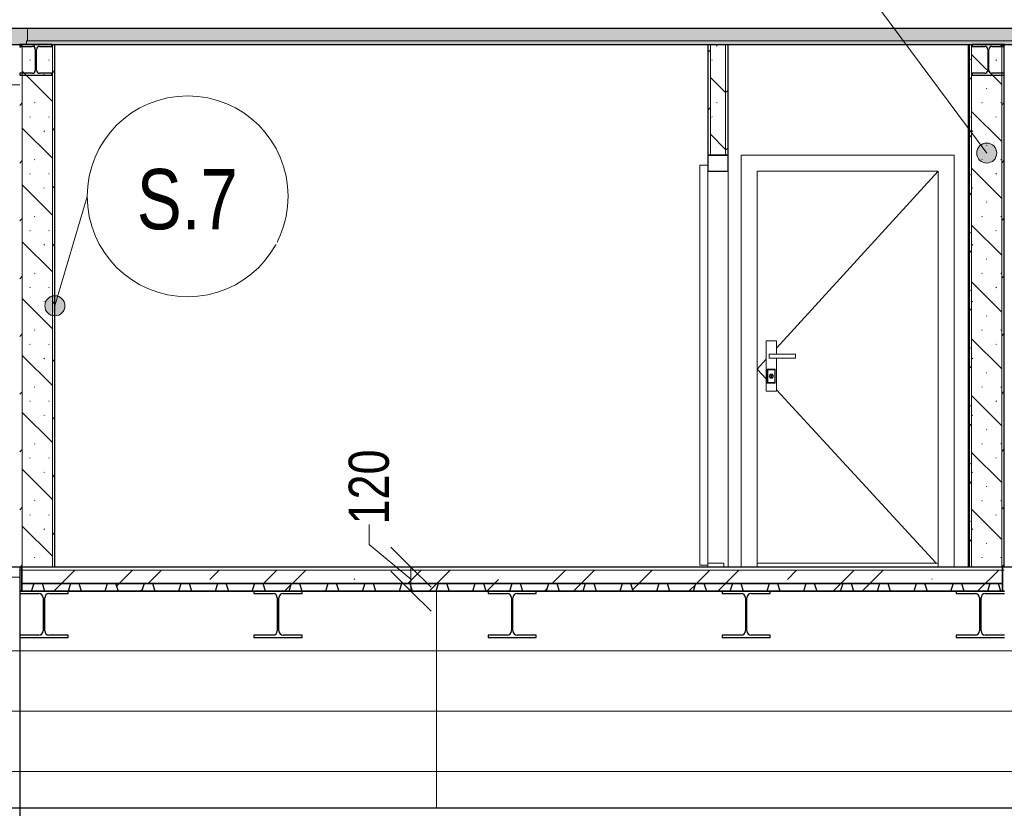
# Model space of a CAD drawing. Header units: millimetres. Extents: x 157133 to 260102, y -21587 to 34582.
# Tile 43 of 65: x 192398 to 197298, y 6800 to 10724. Entities that reach past the tile are written whole.
import ezdxf

# ---------------------------------------------------------------- set-up
doc = ezdxf.new("R2010")
doc.units = ezdxf.units.MM
for name, pattern in [('Osa', [2000, 1000, -500, 0, -500]), ('Čerchovaná 10mm', [1800, 1000, -400, 0, -400]), ('Čerchovaná 3mm', [500, 300, -100, 0, -100])]:
    doc.linetypes.add(name, pattern=pattern)
for name, color, linetype, lineweight in [('CA_DVERE', 7, 'Continuous', 13), ('CA_DVERE18', 8, 'Continuous', 9), ('CA_DVERE25', 7, 'Continuous', 9), ('CA_DVERE_NEVHRA1', 3, 'Čerchovaná 3mm', 13), ('CA_KOTY', 3, 'Continuous', 9), ('CA_KOTY-100', 3, 'Continuous', 9), ('CA_OSY', 5, 'Osa', 9), ('CA_PODLAHA', 1, 'Continuous', 25), ('CA_PODLAHA25', 7, 'Continuous', 13), ('CA_POHHRA25', 7, 'Continuous', 13), ('CA_PSVBUB', 3, 'Continuous', 9), ('CA_REZY', 1, 'Continuous', 25), ('CA_SRAFY', 9, 'Continuous', 25), ('CA_ZARIZPRED', 8, 'Continuous', 13)]:
    doc.layers.add(name, color=color, linetype=linetype, lineweight=lineweight)
doc.styles.add('Arial_4', font='arial.ttf', dxfattribs={"width": 0.8, "height": 200})
doc.styles.add('Arial_6', font='arial.ttf', dxfattribs={"width": 0.8, "height": 300})
doc.dimstyles.new('HP_Přímá_-_2_mm_Ariel_1-100_vnitřní', dxfattribs={"dimscale": 304.8, "dimtxt": 204.05188, "dimasz": 0.656168, "dimexe": 0, "dimexo": 0.0625, "dimgap": 0.164042, "dimtad": 1, "dimdec": 0, "dimzin": 0, "dimdsep": 46, "dimtxsty": 'Arial_4', "dimblk1": 'OBLIQUE', "dimblk2": 'OBLIQUE', "dimsah": 1, "dimcen": 0.09, "dimazin": 0, "dimtfac": 1, "dimtdec": 4, "dimtix": 1, "dimtmove": 1, "dimatfit": 3, "dimfxl": 0, "dimfxlon": 1, "dimtvp": 1, "dimtolj": 1, "dimtzin": 0, "dimarcsym": 2})
pattern_1 = [(45, (197942.36, 5783.53), (-143.684, 143.684), []), (45, (198038.15, 5783.53), (-143.684, 143.684), [3.353, -98.247]), (45, (198133.94, 5783.53), (-143.684, 143.684), [3.353, -98.247])]
pattern_2 = [(135, (197942.36, 5783.53), (-141.4214, -141.4214), []), (135, (198036.64, 5783.53), (-141.4214, -141.4214), [3.353, -96.647]), (135, (198130.93, 5783.53), (-141.4214, -141.4214), [3.353, -96.647])]

# ---------------------------------------------------------------- blocks, each defined once
blk = doc.blocks.new('CZ-Dveře_otočné_jednokřídlé_OCZ - CZ-Dveře_otočné_jednokřídlé_900-2444197-ŘEZ 2 - vestavek V7')
at = {"layer": 'CA_DVERE', "lineweight": 9}
for p, q in [((17637.9, 10050), (16577.9, 10050)), ((16577.9, 10050), (16577.9, 8000)), ((17637.9, 8000), (17637.9, 10050))]:
    blk.add_line(p, q, dxfattribs=at)
at = {"layer": 'CA_DVERE18'}
for p, q in [((17557.9, 9970), (16752.9, 9089)), ((16752.9, 9125), (16702.9, 9125)), ((16702.9, 9125), (16702.9, 8875)), ((16752.9, 9060), (16752.9, 9125)), ((16702.9, 9034.2), (16657.9, 8985)), ((16847.9, 9060), (16717.9, 9060)), ((16717.9, 9060), (16717.9, 9040)), ((16717.9, 9040), (16847.9, 9040)), ((16752.9, 8875), (16752.9, 9040)), ((16847.9, 9040), (16847.9, 9060)), ((16702.9, 8936.2), (16657.9, 8985)), ((16710.9, 8982), (16707.9, 8985)), ((16707.9, 8915), (16707.9, 8985)), ((16707.9, 8985), (16747.9, 8985)), ((16710.9, 8982), (16710.9, 8918)), ((16744.9, 8982), (16710.9, 8982)), ((16747.9, 8985), (16744.9, 8982)), ((16744.9, 8918), (16744.9, 8982)), ((16747.9, 8985), (16747.9, 8915)), ((16722.9, 8942.8), (16722.9, 8941.3)), ((16725.9, 8942), (16725.9, 8958)), ((16725.9, 8958), (16729.9, 8958)), ((16729.9, 8942), (16725.9, 8942)), ((16729.9, 8958), (16729.9, 8942)), ((16732.9, 8941.3), (16732.9, 8942.8)), ((16702.9, 8875), (16752.9, 8875)), ((16707.9, 8915), (16710.9, 8918)), ((16747.9, 8915), (16707.9, 8915)), ((16710.9, 8918), (16744.9, 8918)), ((16747.9, 8915), (16744.9, 8918)), ((17548.7, 8020), (16752.9, 8882.1)), ((17557.9, 8020), (16657.9, 8020))]:
    blk.add_line(p, q, dxfattribs=at)
for radius, start, end in [(10, 0, 180), (10, 180, 0), (9.5, 0, 180), (9.5, 180, 0), (9.5, 45, 135), (9.5, 225, 238.094), (8.5, 104.3968, 118.7936), (8.5, 61.2064, 75.6032), (8.5, 61.2064, 75.6032), (9.5, 301.906, 315)]:
    blk.add_arc((16727.9, 8950), radius, start, end, dxfattribs=at)
at = {"layer": 'CA_DVERE25'}
for p, q in [((17637.9, 10050), (16577.9, 10050)), ((16577.9, 8000), (16577.9, 10050)), ((17637.9, 10050), (17637.9, 8000)), ((16657.9, 9970), (16657.9, 8000)), ((16657.9, 9970), (17557.9, 9970)), ((17557.9, 8000), (17557.9, 9970))]:
    blk.add_line(p, q, dxfattribs=at)
blk = doc.blocks.new('CZ-Dveře_otočné_jednokřídlé_OCZ - CZ-Dveře_otočné_jednokřídlé_900-2454694-ŘEZ 2 - vestavek V7')
at = {"layer": 'CA_DVERE25', "lineweight": 25}
for p, q in [((16412.4, 10050), (16412.4, 9970)), ((16512.4, 10050), (16412.4, 10050)), ((16512.4, 9970), (16512.4, 10050)), ((16412.4, 9970), (16512.4, 9970))]:
    blk.add_line(p, q, dxfattribs=at)
at = {"layer": 'CA_DVERE25'}
for p, q in [((16372.4, 10000), (16372.4, 8010)), ((16412.4, 10000), (16372.4, 10000)), ((16412.4, 8010), (16412.4, 10000)), ((16512.4, 8000), (16512.4, 9970)), ((16372.4, 8010), (16412.4, 8010))]:
    blk.add_line(p, q, dxfattribs=at)
at = {"layer": 'CA_DVERE25', "lineweight": 13}
for p, q in [((16492.4, 8020), (16412.4, 8020)), ((16412.4, 8020), (16412.4, 8000)), ((16412.4, 8000), (16492.4, 8000)), ((16492.4, 8000), (16492.4, 8020))]:
    blk.add_line(p, q, dxfattribs=at)
blk = doc.blocks.new('ocelová kce final - 11542_003_OK-HALA_TaO-2_ET_AciS_2025-05-29_upr_dwg-2597525-ŘEZ 2 - vestavek V7')
at = {"layer": 'CA_REZY'}
for p, q in [((13148, 10600), (12988, 10600)), ((12988, 10600), (12988, 10591)), ((12988, 10591), (13050, 10591)), ((13086, 10591), (13148, 10591)), ((13148, 10591), (13148, 10600)), ((17888, 10600), (17728, 10600)), ((17728, 10600), (17728, 10591)), ((17728, 10591), (17790, 10591)), ((17826, 10591), (17888, 10591)), ((13065, 10576), (13065, 10472)), ((13071, 10472), (13071, 10576)), ((17805, 10576), (17805, 10472)), ((17811, 10472), (17811, 10576)), ((13050, 10457), (12988, 10457)), ((12988, 10457), (12988, 10448)), ((12988, 10448), (13148, 10448)), ((13148, 10457), (13086, 10457)), ((13148, 10448), (13148, 10457)), ((17790, 10457), (17728, 10457)), ((17728, 10457), (17728, 10448)), ((17728, 10448), (17888, 10448)), ((17888, 10457), (17826, 10457)), ((12998, 8000), (12988, 8000)), ((12988, 8000), (12988, 7880)), ((12998, 7880), (12998, 8000)), ((17878, 8000), (12998, 8000)), ((12998, 8000), (12998, 7919)), ((17878, 8000), (17878, 7880)), ((17888, 8000), (17878, 8000)), ((17878, 7919), (17878, 8000)), ((17878, 7919), (12998, 7919)), ((12998, 7919), (12998, 7881.1)), ((12998, 7919), (17878, 7919)), ((17878, 7881.1), (17878, 7919)), ((13228, 7880), (12988, 7880)), ((12988, 7880), (12988, 7868)), ((12988, 7880), (12998, 7880)), ((12988, 7868), (13083.3, 7868)), ((12998, 7881.1), (17878, 7881.1)), ((17878, 7881.1), (12998, 7881.1)), ((12998, 7881.1), (12998, 7880)), ((12998, 7880), (17878, 7880)), ((13104.3, 7847), (13104.3, 7683)), ((13111.8, 7683), (13111.8, 7847)), ((13132.8, 7868), (13228, 7868)), ((13228, 7868), (13228, 7880)), ((14393, 7880), (14153, 7880)), ((14153, 7880), (14153, 7868)), ((14153, 7868), (14248.3, 7868)), ((14269.3, 7847), (14269.3, 7683)), ((14276.8, 7683), (14276.8, 7847)), ((14297.8, 7868), (14393, 7868)), ((14393, 7868), (14393, 7880)), ((15558, 7880), (15318, 7880)), ((15318, 7880), (15318, 7868)), ((15318, 7868), (15413.3, 7868)), ((15434.3, 7847), (15434.3, 7683)), ((15441.8, 7683), (15441.8, 7847)), ((15462.8, 7868), (15558, 7868)), ((15558, 7868), (15558, 7880)), ((16723, 7880), (16483, 7880)), ((16483, 7880), (16483, 7868)), ((16483, 7868), (16578.3, 7868)), ((16599.3, 7847), (16599.3, 7683)), ((16606.8, 7683), (16606.8, 7847)), ((16627.8, 7868), (16723, 7868)), ((16723, 7868), (16723, 7880)), ((17888, 7880), (17648, 7880)), ((17648, 7880), (17648, 7868)), ((17648, 7868), (17743.3, 7868)), ((17764.3, 7847), (17764.3, 7683)), ((17771.8, 7683), (17771.8, 7847)), ((17792.8, 7868), (17888, 7868)), ((17878, 7880), (17878, 7881.1)), ((17878, 7880), (17888, 7880)), ((13083.3, 7662), (12988, 7662)), ((12988, 7662), (12988, 7650)), ((12988, 7650), (13228, 7650)), ((13228, 7662), (13132.8, 7662)), ((13228, 7650), (13228, 7662)), ((14248.3, 7662), (14153, 7662)), ((14153, 7662), (14153, 7650)), ((14153, 7650), (14393, 7650)), ((14393, 7662), (14297.8, 7662)), ((14393, 7650), (14393, 7662)), ((15413.3, 7662), (15318, 7662)), ((15318, 7662), (15318, 7650)), ((15318, 7650), (15558, 7650)), ((15558, 7662), (15462.8, 7662)), ((15558, 7650), (15558, 7662)), ((16578.3, 7662), (16483, 7662)), ((16483, 7662), (16483, 7650)), ((16483, 7650), (16723, 7650)), ((16723, 7662), (16627.8, 7662)), ((16723, 7650), (16723, 7662)), ((17743.3, 7662), (17648, 7662)), ((17648, 7662), (17648, 7650)), ((17648, 7650), (17888, 7650)), ((17888, 7662), (17792.8, 7662)), ((28760, 6800), (9310, 6800))]:
    blk.add_line(p, q, dxfattribs=at)
for centre, radius, start, end in [((13050, 10576), 15, 0, 90), ((13086, 10576), 15, 90, 180), ((17790, 10576), 15, 0, 90), ((17826, 10576), 15, 90, 180), ((13050, 10472), 15, 270, 0), ((13086, 10472), 15, 180, 270), ((17790, 10472), 15, 270, 0), ((17826, 10472), 15, 180, 270), ((13083.3, 7847), 21, 0, 90), ((13132.8, 7847), 21, 90, 180), ((14248.3, 7847), 21, 0, 90), ((14297.8, 7847), 21, 90, 180), ((15413.3, 7847), 21, 0, 90), ((15462.8, 7847), 21, 90, 180), ((16578.3, 7847), 21, 0, 90), ((16627.8, 7847), 21, 90, 180), ((17743.3, 7847), 21, 0, 90), ((17792.8, 7847), 21, 90, 180), ((13083.3, 7683), 21, 270, 0), ((13132.8, 7683), 21, 180, 270), ((14248.3, 7683), 21, 270, 0), ((14297.8, 7683), 21, 180, 270), ((15413.3, 7683), 21, 270, 0), ((15462.8, 7683), 21, 180, 270), ((16578.3, 7683), 21, 270, 0), ((16627.8, 7683), 21, 180, 270), ((17743.3, 7683), 21, 270, 0), ((17792.8, 7683), 21, 180, 270)]:
    blk.add_arc(centre, radius, start, end, dxfattribs=at)
blk = doc.blocks.new('ocelová kce final - ocelová kce final-2597615-ŘEZ 2 - vestavek V7')
blk.add_blockref('ocelová kce final - 11542_003_OK-HALA_TaO-2_ET_AciS_2025-05-29_upr_dwg-2597525-ŘEZ 2 - vestavek V7', (0, 0))
blk = doc.blocks.new('HP_Popisek stěny - HP_Popisek stěny-1417901-ŘEZ 2 - vestavek V7')
at = {"layer": 'CA_PSVBUB'}
blk.add_circle((20632.3, 8700), 500, dxfattribs=at)
blk = doc.blocks.new('DIMBLOCK60-ŘEZ 2 - vestavek V7')
at = {"layer": 'CA_KOTY-100'}
for p, q in [((194138.1, 8212.4), (194138.1, 8112.4)), ((194138.1, 8112.4), (194345.1, 7940)), ((194345.1, 8000), (194245.1, 8100)), ((194345.1, 8000), (194345.1, 7880)), ((194345.1, 8000), (194445.1, 7900)), ((194345.1, 8000), (194345.1, 8000)), ((194345.1, 8000), (194345.1, 8000)), ((194345.1, 7880), (194245.1, 7980)), ((194345.1, 7880), (194445.1, 7780)), ((194345.1, 7880), (194345.1, 7880)), ((194345.1, 7880), (194345.1, 7880))]:
    blk.add_line(p, q, dxfattribs=at)
at = {"layer": 'CA_KOTY-100', "color": 0, "insert": (194035.4, 8212.4), "char_height": 200, "width": 440.752, "attachment_point": 1, "rotation": 90, "line_spacing_factor": 0.941778, "style": 'Arial_4'}
blk.add_mtext('120', dxfattribs=at)
blk = doc.blocks.new('_Oblique')
at = {"color": 0, "linetype": 'ByBlock', "lineweight": -2}
blk.add_line((-0.5, -0.5), (0.5, 0.5), dxfattribs=at)

msp = doc.modelspace()

# ---------------------------------------------------------------- hatches: boundary and pattern name
at = {"layer": 'CA_POHHRA25', "lineweight": 9}
h = msp.add_hatch(dxfattribs=at)
h.set_pattern_fill('FP_29', color=256, style=0, pattern_type=2)
h.set_pattern_definition([(0, (195750.62, 8000), (0, 150), []), (90, (195750.62, 8000), (-150, 9e-15), [])])
h.paths.add_polyline_path([(195835.6, 8000), (195835.6, 8000), (195823.1, 8000), (195823.1, 8000)])
h = msp.add_hatch(dxfattribs=at)
h.set_pattern_fill('FP_28', color=256, style=0, pattern_type=2)
h.set_pattern_definition([(0, (197942.36, 5783.53), (0, 300), [])])
h.paths.add_polyline_path([(206033.2, 6380), (207620.7, 6380), (207620.7, 6398), (207731.5, 6398), (207743.5, 6401.2), (207752.3, 6410), (207755.5, 6422), (207755.5, 6618), (207752.3, 6630), (207743.5, 6638.8), (207731.5, 6642), (207620.7, 6642), (207620.7, 6660), (207640.7, 6660), (207640.7, 6680), (206970.7, 6680), (206970.7, 6668), (206875.5, 6668), (206865, 6665.2), (206857.3, 6657.5), (206854.5, 6647), (206854.5, 6483), (206857.3, 6472.5), (206865, 6464.8), (206875.5, 6462), (206970.7, 6462), (206970.7, 6450), (206730.7, 6450), (206730.7, 6462), (206826, 6462), (206836.5, 6464.8), (206844.2, 6472.5), (206847, 6483), (206847, 6647), (206844.2, 6657.5), (206836.5, 6665.2), (206826, 6668), (206730.7, 6668), (206730.7, 6680), (205920.7, 6680), (205920.7, 6668), (205825.5, 6668), (205815, 6665.2), (205807.3, 6657.5), (205804.5, 6647), (205804.5, 6483), (205807.3, 6472.5), (205815, 6464.8), (205825.5, 6462), (205920.7, 6462), (205920.7, 6450), (205680.7, 6450), (205680.7, 6462), (205776, 6462), (205786.5, 6464.8), (205794.2, 6472.5), (205797, 6483), (205797, 6647), (205794.2, 6657.5), (205786.5, 6665.2), (205776, 6668), (205680.7, 6668), (205680.7, 6680), (204870.7, 6680), (204870.7, 6668), (204775.5, 6668), (204765, 6665.2), (204757.3, 6657.5), (204754.5, 6647), (204754.5, 6483), (204757.3, 6472.5), (204765, 6464.8), (204775.5, 6462), (204870.7, 6462), (204870.7, 6450), (204630.7, 6450), (204630.7, 6462), (204726, 6462), (204736.5, 6464.8), (204744.2, 6472.5), (204747, 6483), (204747, 6647), (204744.2, 6657.5), (204736.5, 6665.2), (204726, 6668), (204630.7, 6668), (204630.7, 6680), (203820.7, 6680), (203820.7, 6668), (203725.5, 6668), (203715, 6665.2), (203707.3, 6657.5), (203704.5, 6647), (203704.5, 6483), (203707.3, 6472.5), (203715, 6464.8), (203725.5, 6462), (203820.7, 6462), (203820.7, 6450), (203580.7, 6450), (203580.7, 6462), (203676, 6462), (203686.5, 6464.8), (203694.2, 6472.5), (203697, 6483), (203697, 6647), (203694.2, 6657.5), (203686.5, 6665.2), (203676, 6668), (203580.7, 6668), (203580.7, 6680), (202770.7, 6680), (202770.7, 6668), (202675.5, 6668), (202665, 6665.2), (202657.3, 6657.5), (202654.5, 6647), (202654.5, 6483), (202657.3, 6472.5), (202665, 6464.8), (202675.5, 6462), (202770.7, 6462), (202770.7, 6450), (202530.7, 6450), (202530.7, 6462), (202626, 6462), (202636.5, 6464.8), (202644.2, 6472.5), (202647, 6483), (202647, 6647), (202644.2, 6657.5), (202636.5, 6665.2), (202626, 6668), (202530.7, 6668), (202530.7, 6680), (201720.7, 6680), (201720.7, 6668), (201625.5, 6668), (201615, 6665.2), (201607.3, 6657.5), (201604.5, 6647), (201604.5, 6483), (201607.3, 6472.5), (201615, 6464.8), (201625.5, 6462), (201720.7, 6462), (201720.7, 6450), (201480.7, 6450), (201480.7, 6462), (201576, 6462), (201586.5, 6464.8), (201594.2, 6472.5), (201597, 6483), (201597, 6647), (201594.2, 6657.5), (201586.5, 6665.2), (201576, 6668), (201480.7, 6668), (201480.7, 6680), (200670.7, 6680), (200670.7, 6668), (200575.5, 6668), (200565, 6665.2), (200557.3, 6657.5), (200554.5, 6647), (200554.5, 6483), (200557.3, 6472.5), (200565, 6464.8), (200575.5, 6462), (200670.7, 6462), (200670.7, 6450), (200430.7, 6450), (200430.7, 6462), (200526, 6462), (200536.5, 6464.8), (200544.2, 6472.5), (200547, 6483), (200547, 6647), (200544.2, 6657.5), (200536.5, 6665.2), (200526, 6668), (200430.7, 6668), (200430.7, 6680), (199620.7, 6680), (199620.7, 6668), (199525.5, 6668), (199515, 6665.2), (199507.3, 6657.5), (199504.5, 6647), (199504.5, 6483), (199507.3, 6472.5), (199515, 6464.8), (199525.5, 6462), (199620.7, 6462), (199620.7, 6450), (199380.7, 6450), (199380.7, 6462), (199476, 6462), (199486.5, 6464.8), (199494.2, 6472.5), (199497, 6483), (199497, 6647), (199494.2, 6657.5), (199486.5, 6665.2), (199476, 6668), (199380.7, 6668), (199380.7, 6680), (198570.7, 6680), (198570.7, 6668), (198475.5, 6668), (198465, 6665.2), (198457.3, 6657.5), (198454.5, 6647), (198454.5, 6483), (198457.3, 6472.5), (198465, 6464.8), (198475.5, 6462), (198570.7, 6462), (198570.7, 6450), (198330.7, 6450), (198330.7, 6462), (198426, 6462), (198436.5, 6464.8), (198444.2, 6472.5), (198447, 6483), (198447, 6647), (198444.2, 6657.5), (198436.5, 6665.2), (198426, 6668), (198330.7, 6668), (198330.7, 6680), (197520.7, 6680), (197520.7, 6668), (197425.5, 6668), (197415, 6665.2), (197407.3, 6657.5), (197404.5, 6647), (197404.5, 6483), (197407.3, 6472.5), (197415, 6464.8), (197426.8, 6462), (197520.7, 6462), (197520.7, 6450), (197280.7, 6450), (197280.7, 6462), (197376, 6462), (197386.5, 6464.8), (197394.2, 6472.5), (197397, 6483), (197397, 6647), (197394.2, 6657.5), (197386.5, 6665.2), (197376, 6668), (197280.7, 6668), (197280.7, 6680), (196470.7, 6680), (196470.7, 6668), (196375.5, 6668), (196365, 6665.2), (196357.3, 6657.5), (196354.5, 6647), (196354.5, 6483), (196357.3, 6472.5), (196365, 6464.8), (196375.5, 6462), (196470.7, 6462), (196470.7, 6450), (196230.7, 6450), (196230.7, 6462), (196326, 6462), (196336.5, 6464.8), (196344.2, 6472.5), (196347, 6483), (196347, 6647), (196344.2, 6657.5), (196336.5, 6665.2), (196326, 6668), (196230.7, 6668), (196230.7, 6680), (195420.7, 6680), (195420.7, 6668), (195325.5, 6668), (195315, 6665.2), (195307.3, 6657.5), (195304.5, 6647), (195304.5, 6483), (195307.3, 6472.5), (195315, 6464.8), (195325.5, 6462), (195420.7, 6462), (195420.7, 6450), (195180.7, 6450), (195180.7, 6462), (195276, 6462), (195286.5, 6464.8), (195294.2, 6472.5), (195297, 6483), (195297, 6647), (195294.2, 6657.5), (195286.5, 6665.2), (195276, 6668), (195180.7, 6668), (195180.7, 6680), (194370.7, 6680), (194370.7, 6668), (194275.5, 6668), (194265, 6665.2), (194257.3, 6657.5), (194254.5, 6647), (194254.5, 6483), (194257.3, 6472.5), (194265, 6464.8), (194275.5, 6462), (194370.7, 6462), (194370.7, 6450), (194130.7, 6450), (194130.7, 6462), (194226, 6462), (194236.5, 6464.8), (194244.2, 6472.5), (194247, 6483), (194247, 6647), (194244.2, 6657.5), (194236.5, 6665.2), (194226, 6668), (194130.7, 6668), (194130.7, 6680), (193320.7, 6680), (193320.7, 6668), (193225.5, 6668), (193215, 6665.2), (193207.3, 6657.5), (193204.5, 6647), (193204.5, 6483), (193207.3, 6472.5), (193215, 6464.8), (193225.5, 6462), (193320.7, 6462), (193320.7, 6450), (193080.7, 6450), (193080.7, 6462), (193176, 6462), (193186.5, 6464.8), (193194.2, 6472.5), (193197, 6483), (193197, 6647), (193194.2, 6657.5), (193186.5, 6665.2), (193176, 6668), (193080.7, 6668), (193080.7, 6680), (192270.7, 6680), (192270.7, 6668), (192175.5, 6668), (192165, 6665.2), (192157.3, 6657.5), (192154.5, 6645.2), (192154.5, 6483), (192157.3, 6472.5), (192165, 6464.8), (192175.5, 6462), (192270.7, 6462), (192270.7, 6450), (192030.7, 6450), (192030.7, 6462), (192126, 6462), (192136.5, 6464.8), (192144.2, 6472.5), (192147, 6483), (192147, 6647), (192144.2, 6657.5), (192136.5, 6665.2), (192126, 6668), (192030.7, 6668), (192030.7, 6680), (191220.7, 6680), (191220.7, 6668), (191125.5, 6668), (191115, 6665.2), (191107.3, 6657.5), (191104.5, 6647), (191104.5, 6483), (191107.3, 6472.5), (191115, 6464.8), (191125.5, 6462), (191220.7, 6462), (191220.7, 6450), (190980.7, 6450), (190980.7, 6462), (191076, 6462), (191086.5, 6464.8), (191094.2, 6472.5), (191097, 6483), (191097, 6647), (191094.2, 6657.5), (191086.5, 6665.2), (191076, 6668), (190980.7, 6668), (190980.7, 6680), (190085.7, 6680), (190085.7, 6668), (189990.5, 6668), (189980, 6665.2), (189972.3, 6657.5), (189969.5, 6647), (189969.5, 6483), (189972.3, 6472.5), (189980, 6464.8), (189990.5, 6462), (190085.7, 6462), (190085.7, 6450), (189845.7, 6450), (189845.7, 6462), (189941, 6462), (189951.5, 6464.8), (189959.2, 6472.5), (189962, 6483), (189962, 6647), (189959.2, 6657.5), (189951.5, 6665.2), (189941, 6668), (189845.7, 6668), (189845.7, 6680), (188950.7, 6680), (188950.7, 6668), (188855.5, 6668), (188845, 6665.2), (188837.3, 6657.5), (188834.5, 6647), (188834.5, 6483), (188837.3, 6472.5), (188845, 6464.8), (188855.5, 6462), (188950.7, 6462), (188950.7, 6450), (188713.1, 6450), (188713.1, 6380), (205920.7, 6380)])
h.paths.add_polyline_path([(188563.1, 6380), (188563.1, 7880), (188560.7, 7880), (188560.7, 7815), (188543.1, 7815), (188543.1, 6380)])
h.paths.add_polyline_path([(207900.7, 6398), (208011.5, 6398), (208023.5, 6401.2), (208032.3, 6410), (208035.5, 6422), (208035.5, 6618), (208032.3, 6630), (208023.5, 6638.8), (208011.5, 6642), (207790, 6642), (207778, 6638.8), (207769.2, 6630), (207766, 6618), (207766, 6422), (207769.2, 6410), (207778, 6401.2), (207790, 6398), (207800.7, 6398)])
h.paths.add_polyline_path([(208180.7, 6398), (208180.7, 6642), (208070, 6642), (208058, 6638.8), (208049.2, 6630), (208046, 6618), (208046, 6422), (208049.2, 6410), (208058, 6401.2), (208070, 6398), (208170.7, 6398)])
h.paths.add_polyline_path([(188720.7, 6668), (188713.1, 6668), (188713.1, 6462), (188720.7, 6462)])
h.paths.add_polyline_path([(188806, 6462), (188816.5, 6464.8), (188824.2, 6472.5), (188827, 6483), (188827, 6647), (188824.2, 6657.5), (188816.5, 6665.2), (188806, 6668), (188720.7, 6668), (188720.7, 6462)])
h.paths.add_polyline_path([(207740.7, 6660), (208170.7, 6660), (208170.7, 6719), (188720.7, 6719), (188720.7, 6681.1), (207740.7, 6680)])
h.paths.add_polyline_path([(198991.6, 6800), (201243, 6800), (201243, 7880), (197298.7, 7880), (197298.7, 7868), (197203.5, 7868), (197193, 7865.2), (197185.3, 7857.5), (197182.5, 7847), (197183.5, 7679.3), (197185.3, 7672.5), (197193, 7664.8), (197203.5, 7662), (197298.7, 7662), (197298.7, 7650), (197058.7, 7650), (197058.7, 7662), (197154, 7662), (197164.5, 7664.8), (197172.2, 7672.5), (197175, 7683), (197175, 7847), (197172.2, 7857.5), (197164.5, 7865.2), (197154, 7868), (197058.7, 7868), (197058.7, 7880), (196133.7, 7880), (196133.7, 7868), (196038.5, 7868), (196028, 7865.2), (196020.3, 7857.5), (196017.5, 7847), (196018.5, 7679.3), (196020.3, 7672.5), (196028, 7664.8), (196038.5, 7662), (196133.7, 7662), (196133.7, 7650), (195893.7, 7650), (195893.7, 7662), (195989, 7662), (195999.5, 7664.8), (196007.2, 7672.5), (196010, 7683), (196010, 7847), (196007.2, 7857.5), (195999.5, 7865.2), (195989, 7868), (195893.7, 7868), (195893.7, 7880), (194968.7, 7880), (194968.7, 7868), (194873.5, 7868), (194863, 7865.2), (194855.3, 7857.5), (194852.5, 7847), (194853.5, 7679.3), (194855.3, 7672.5), (194863, 7664.8), (194873.5, 7662), (194968.7, 7662), (194968.7, 7650), (194728.7, 7650), (194728.7, 7662), (194824, 7662), (194834.5, 7664.8), (194842.2, 7672.5), (194845, 7683), (194845, 7847), (194842.2, 7857.5), (194834.5, 7865.2), (194824, 7868), (194728.7, 7868), (194728.7, 7880), (193803.7, 7880), (193803.7, 7868), (193708.5, 7868), (193698, 7865.2), (193690.3, 7857.5), (193687.5, 7847), (193688.5, 7679.3), (193690.3, 7672.5), (193698, 7664.8), (193708.5, 7662), (193803.7, 7662), (193803.7, 7650), (193563.7, 7650), (193563.7, 7662), (193659, 7662), (193669.5, 7664.8), (193677.2, 7672.5), (193680, 7683), (193680, 7847), (193677.2, 7857.5), (193669.5, 7865.2), (193659, 7868), (193563.7, 7868), (193563.7, 7880), (192638.7, 7880), (192638.7, 7868), (192543.5, 7868), (192533, 7865.2), (192525.3, 7857.5), (192522.5, 7847), (192523.5, 7679.3), (192525.3, 7672.5), (192533, 7664.8), (192543.5, 7662), (192638.7, 7662), (192638.7, 7650), (192398.7, 7650), (192398.7, 7662), (192494, 7662), (192504.5, 7664.8), (192512.2, 7672.5), (192515, 7683), (192515, 7847), (192512.2, 7857.5), (192504.5, 7865.2), (192494, 7868), (192398.7, 7868), (192398.7, 7880), (188950.7, 7880), (188950.7, 7868), (188855.5, 7868), (188845, 7865.2), (188837.3, 7857.5), (188834.5, 7847), (188834.5, 7683), (188837.3, 7672.5), (188845, 7664.8), (188855.5, 7662), (188950.7, 7662), (188950.7, 7650), (188713.1, 7650), (188713.1, 6800), (198209.2, 6800)])
h.paths.add_polyline_path([(202903.6, 6800), (208180.7, 6800), (208180.7, 7600), (207620.7, 7600), (207620.7, 7618), (207731.5, 7618), (207743.5, 7621.2), (207752.3, 7630), (207755.5, 7642), (207755.5, 7838), (207752.3, 7850), (207743.5, 7858.8), (207731.5, 7862), (207620.7, 7862), (207620.7, 7880), (206008.7, 7880), (206008.7, 7868), (205913.5, 7868), (205903, 7865.2), (205895.3, 7857.5), (205892.5, 7847), (205892.5, 7683), (205895.3, 7672.5), (205903, 7664.8), (205913.5, 7662), (206008.7, 7662), (206008.7, 7650), (205768.7, 7650), (205768.7, 7662), (205864, 7662), (205874.5, 7664.8), (205882.2, 7672.5), (205885, 7683), (205885, 7847), (205882.2, 7857.5), (205874.5, 7865.2), (205864, 7868), (205768.7, 7868), (205768.7, 7880), (201658.7, 7880), (201658.7, 7868), (201563.5, 7868), (201553, 7865.2), (201545.3, 7857.5), (201542.5, 7847), (201542.5, 7683), (201545.3, 7672.5), (201553, 7664.8), (201563.5, 7662), (201658.7, 7662), (201658.7, 7650), (201418.7, 7650), (201418.7, 7662), (201514, 7662), (201524.5, 7664.8), (201532.2, 7672.5), (201535, 7683), (201535, 7847), (201532.2, 7857.5), (201524.5, 7865.2), (201514, 7868), (201418.7, 7868), (201418, 6800), (202121.2, 6800)])
h.paths.add_polyline_path([(207980.7, 7063.8), (207815.5, 7064.6), (207808.3, 7068.7), (207802.7, 7076.4), (207800.7, 7086.1), (207801.5, 7159), (207805.1, 7167.2), (207812.1, 7173.4), (207820.7, 7175.6), (207985.9, 7174.7), (207993.2, 7170.7), (207998.8, 7162.9), (208000.7, 7153.2), (208000, 7080.3), (207996.4, 7072.2), (207989.2, 7065.9), (207983.4, 7064.1)])
h.paths.add_polyline_path([(207980.7, 7072.7), (207985.9, 7074), (207990.1, 7077.8), (207992.4, 7083.1), (207992.7, 7086.1), (207991.8, 7158.2), (207989.2, 7162.6), (207985.2, 7165.6), (207980.7, 7166.6), (207816.3, 7165.6), (207812.6, 7162.9), (207809.7, 7158.2), (207808.7, 7153.2), (207809.7, 7081.2), (207811.4, 7077.8), (207816.3, 7073.8), (207820.7, 7072.7)])
h.paths.add_polyline_path([(207790, 7618), (208011.5, 7618), (208023.5, 7621.2), (208032.3, 7630), (208035.5, 7642), (208035.5, 7838), (208032.3, 7850), (208023.5, 7858.8), (208011.5, 7862), (207790, 7862), (207778, 7858.8), (207768.7, 7848.3), (207766, 7838), (207766, 7642), (207769.2, 7630), (207778, 7621.2)])
h.paths.add_polyline_path([(208070, 7618), (208180.7, 7618), (208180.7, 7862), (208070, 7862), (208058, 7858.8), (208049.2, 7850), (208046, 7838), (208046, 7642), (208049.2, 7630), (208058, 7621.2)])
h.paths.add_polyline_path([(188713.1, 7662), (188806, 7662), (188816.5, 7664.8), (188824.2, 7672.5), (188827, 7683), (188827, 7847), (188824.2, 7857.5), (188816.5, 7865.2), (188806, 7868), (188713.1, 7868), (188713.1, 7664.8)])
h.paths.add_polyline_path([(188543.2, 7825.5), (188551.7, 7829), (188555.2, 7837.5), (188555.2, 7880), (188543.1, 7880), (188543.1, 7825.5)])
at = {"layer": 'CA_PSVBUB'}
h = msp.add_hatch(color=256, dxfattribs=at)
edge = h.paths.add_edge_path()
edge.add_arc((197210.6, 10060), 50, 0, 360)
h = msp.add_hatch(color=256, dxfattribs=at)
edge = h.paths.add_edge_path()
edge.add_arc((192573.1, 9300), 50, 0, 360)
at = {"layer": 'CA_SRAFY', "lineweight": 9}
h = msp.add_hatch(dxfattribs=at)
h.set_pattern_fill('FP_22', color=256, angle=-113.578, style=0, pattern_type=2)
h.set_pattern_definition([(246.422, (198026.385, 10668.96), (-0.0002, -220.727), [38.113, -20.106, 100.311, -20.106, -62.196]), (246.422, (198026.385, 10668.96), (-0.0002, -220.727), [-178.636, 38.113, -24.083]), (293.578, (198084.18, 10668.96), (96.3319, 0.0005), [38.113, -20.106, 100.311, -20.106, -62.196]), (293.578, (198084.18, 10668.96), (96.3319, 0.0005), [-178.636, 38.113, -24.083]), (180, (198084.18, 10668.96), (7e-13, -220.726), [57.799, -38.532]), (180, (198036.02, 10470.3), (7e-13, -220.726), [57.799, -38.532]), (270, (198099.43, 10634.03), (96.334, 3e-13), [18.426, -202.3]), (270, (198051.26, 10523.67), (96.334, 3e-13), [18.426, -202.3]), (270, (198011.14, 10634.03), (96.334, 3e-13), [18.426, -202.3]), (270, (197962.97, 10523.67), (96.334, 3e-13), [18.426, -202.3])])
h.paths.add_polyline_path([(207650.7, 10600), (207650.7, 10680), (188548.1, 10680), (188548.1, 10600), (207598, 10600)])
h = msp.add_hatch(dxfattribs=at)
h.set_pattern_fill('FP_17', color=256, style=0, pattern_type=2)
h.set_pattern_definition(pattern_1)
h.paths.add_polyline_path([(192410.6, 8000), (192410.6, 10600), (192398.1, 10600), (192398.1, 8000)])
h = msp.add_hatch(dxfattribs=at)
h.set_pattern_fill('FP_18', color=256, style=0, pattern_type=2)
h.set_pattern_definition(pattern_2)
h.paths.add_polyline_path([(192439, 8000), (192560.6, 8000), (192560.6, 10600), (192410.6, 10600), (192410.6, 8000)])
h = msp.add_hatch(dxfattribs=at)
h.set_pattern_fill('FP_17', color=256, style=0, pattern_type=2)
h.set_pattern_definition(pattern_1)
h.paths.add_polyline_path([(192573.1, 8000), (192573.1, 10600), (192560.6, 10600), (192560.6, 8000)])
h = msp.add_hatch(dxfattribs=at)
h.set_pattern_fill('FP_17', color=256, style=0, pattern_type=2)
h.set_pattern_definition(pattern_1)
h.paths.add_polyline_path([(195835.6, 10600), (195823.1, 10600), (195823.1, 10050), (195835.6, 10050)])
h = msp.add_hatch(dxfattribs=at)
h.set_pattern_fill('FP_18', color=256, style=0, pattern_type=2)
h.set_pattern_definition(pattern_2)
h.paths.add_polyline_path([(195910.6, 10600), (195835.6, 10600), (195835.6, 10050), (195910.6, 10050)])
h = msp.add_hatch(dxfattribs=at)
h.set_pattern_fill('FP_17', color=256, style=0, pattern_type=2)
h.set_pattern_definition(pattern_1)
h.paths.add_polyline_path([(195923.1, 10050), (195923.1, 10600), (195910.6, 10600), (195910.6, 10050)])
h = msp.add_hatch(dxfattribs=at)
h.set_pattern_fill('FP_17', color=256, style=0, pattern_type=2)
h.set_pattern_definition(pattern_1)
h.paths.add_polyline_path([(197133.4, 8000), (197135.6, 8000), (197135.6, 10600), (197123.1, 10600), (197123.1, 8000)])
h = msp.add_hatch(dxfattribs=at)
h.set_pattern_fill('FP_18', color=256, style=0, pattern_type=2)
h.set_pattern_definition(pattern_2)
h.paths.add_polyline_path([(197285.6, 8000), (197285.6, 10600), (197135.6, 10600), (197135.6, 8000), (197231.2, 8000)])
h = msp.add_hatch(dxfattribs=at)
h.set_pattern_fill('FP_17', color=256, style=0, pattern_type=2)
h.set_pattern_definition(pattern_1)
h.paths.add_polyline_path([(197285.6, 8000), (197298.1, 8000), (197298.1, 10600), (197285.6, 10600), (197285.6, 8030.8)])
h = msp.add_hatch(dxfattribs=at)
h.set_pattern_fill('FP_20', color=256, style=0, pattern_type=2)
h.set_pattern_definition([(216.87, (198145.56, 6291.53), (1523.9982, 1016.0027), [254, -2286]), (206.565, (198450.36, 6139.13), (-508.0007, -508), [567.96, -567.96]), (198.435, (198450.36, 5885.13), (-1015.9995, -508.0012), [321.288, -1285.15])])
h.paths.add_polyline_path([(188725.6, 7950), (192398.1, 7950), (192398.1, 8000), (188725.6, 8000)])
h.paths.add_polyline_path([(188550.6, 7950), (188550.6, 8000), (188548.1, 8000), (188548.1, 7950)])
h.paths.add_polyline_path([(207989.2, 7950), (208018.2, 7950), (208018.2, 8000), (201418, 8000), (201418, 7950), (207598, 7950)])
h.paths.add_polyline_path([(198209.2, 7950), (201243, 7950), (201243, 8000), (197298.1, 8000), (197298.1, 7950), (197426.8, 7950)])
h = msp.add_hatch(dxfattribs=at)
h.set_pattern_fill('FP_21', color=256, style=0, pattern_type=2)
h.set_pattern_definition([(45, (197942.36, 5783.53), (-359.21, 359.21), []), (45, (198086.05, 5783.53), (-359.21, 359.21), []), (45, (198373.4, 5783.53), (-215.526, 502.894), [203.2, -101.6, 3.353, -98.247])])
h.paths.add_polyline_path([(192521.6, 7880), (192640.6, 7880), (192652.6, 7920), (192692.6, 7920), (192704.6, 7880), (192823.6, 7880), (192835.6, 7920), (192875.6, 7920), (192887.6, 7880), (193006.6, 7880), (193018.6, 7920), (193058.6, 7920), (193070.6, 7880), (193189.6, 7880), (193201.6, 7920), (193241.6, 7920), (193253.6, 7880), (193372.6, 7880), (193384.6, 7920), (193424.6, 7920), (193436.6, 7880), (193555.6, 7880), (193567.6, 7920), (193607.6, 7920), (193619.6, 7880), (193738.6, 7880), (193750.6, 7920), (193790.6, 7920), (193802.6, 7880), (193921.6, 7880), (193933.6, 7920), (193973.6, 7920), (193985.6, 7880), (194104.6, 7880), (194116.6, 7920), (194156.6, 7920), (194168.6, 7880), (194287.6, 7880), (194299.6, 7920), (194339.6, 7920), (194351.6, 7880), (194470.6, 7880), (194482.6, 7920), (194522.6, 7920), (194534.6, 7880), (194653.6, 7880), (194665.6, 7920), (194705.6, 7920), (194717.6, 7880), (194836.6, 7880), (194848.6, 7920), (194888.6, 7920), (194900.6, 7880), (195019.6, 7880), (195031.6, 7920), (195071.6, 7920), (195083.6, 7880), (195202.6, 7880), (195214.6, 7920), (195254.6, 7920), (195266.6, 7880), (195385.6, 7880), (195397.6, 7920), (195437.6, 7920), (195449.6, 7880), (195568.6, 7880), (195580.6, 7920), (195620.6, 7920), (195632.6, 7880), (195751.6, 7880), (195764.2, 7920), (195803.6, 7920), (195815.6, 7880), (195934.6, 7880), (195946.6, 7920), (195986.6, 7920), (195998.6, 7880), (196117.6, 7880), (196129.6, 7920), (196169.6, 7920), (196181.6, 7880), (196300.6, 7880), (196312.6, 7920), (196352.6, 7920), (196364.6, 7880), (196483.6, 7880), (196495.6, 7920), (196535.6, 7920), (196547.6, 7880), (196666.6, 7880), (196678.6, 7920), (196718.6, 7920), (196730.6, 7880), (196849.6, 7880), (196861.6, 7920), (196901.6, 7920), (196913.6, 7880), (197032.6, 7880), (197044.6, 7920), (197084.6, 7920), (197096.6, 7880), (197215.6, 7880), (197227.6, 7920), (197267.6, 7920), (197279.6, 7880), (197298.1, 7880), (197298.1, 7985), (192398.1, 7985), (192398.1, 7880), (192457.6, 7880), (192469.6, 7920), (192509.6, 7920), (192511.5, 7913.6)])

# ---------------------------------------------------------------- linework, layer by layer
at = {"layer": 'CA_OSY', "linetype": 'Čerchovaná 10mm'}
msp.add_line((183132.5, 8000), (211179.2, 8000), dxfattribs=at)
at = {"layer": 'CA_PODLAHA'}
for p, q in [((207650.7, 10680), (188548.1, 10680)), ((188548.1, 10600), (207650.7, 10600)), ((201243, 8000), (188725.6, 8000)), ((192398.1, 8000), (192398.1, 6365)), ((192457.6, 7880), (192469.6, 7920)), ((192469.6, 7920), (192509.6, 7920)), ((192509.6, 7920), (192521.6, 7880)), ((192640.6, 7880), (192652.6, 7920)), ((192652.6, 7920), (192692.6, 7920)), ((192692.6, 7920), (192704.6, 7880)), ((192823.6, 7880), (192835.6, 7920)), ((192835.6, 7920), (192875.6, 7920)), ((192875.6, 7920), (192887.6, 7880)), ((193006.6, 7880), (193018.6, 7920)), ((193018.6, 7920), (193058.6, 7920)), ((193058.6, 7920), (193070.6, 7880)), ((193189.6, 7880), (193201.6, 7920)), ((193201.6, 7920), (193241.6, 7920)), ((193241.6, 7920), (193253.6, 7880)), ((193372.6, 7880), (193384.6, 7920)), ((193384.6, 7920), (193424.6, 7920)), ((193424.6, 7920), (193436.6, 7880)), ((193555.6, 7880), (193567.6, 7920)), ((193567.6, 7920), (193607.6, 7920)), ((193607.6, 7920), (193619.6, 7880)), ((193738.6, 7880), (193750.6, 7920)), ((193750.6, 7920), (193790.6, 7920)), ((193790.6, 7920), (193802.6, 7880)), ((193921.6, 7880), (193933.6, 7920)), ((193933.6, 7920), (193973.6, 7920)), ((193973.6, 7920), (193985.6, 7880)), ((194104.6, 7880), (194116.6, 7920)), ((194116.6, 7920), (194156.6, 7920)), ((194156.6, 7920), (194168.6, 7880)), ((194287.6, 7880), (194299.6, 7920)), ((194299.6, 7920), (194339.6, 7920)), ((194339.6, 7920), (194351.6, 7880)), ((194470.6, 7880), (194482.6, 7920)), ((194482.6, 7920), (194522.6, 7920)), ((194522.6, 7920), (194534.6, 7880)), ((194653.6, 7880), (194665.6, 7920)), ((194665.6, 7920), (194705.6, 7920)), ((194705.6, 7920), (194717.6, 7880)), ((194836.6, 7880), (194848.6, 7920)), ((194848.6, 7920), (194888.6, 7920)), ((194888.6, 7920), (194900.6, 7880)), ((195019.6, 7880), (195031.6, 7920)), ((195031.6, 7920), (195071.6, 7920)), ((195071.6, 7920), (195083.6, 7880)), ((195202.6, 7880), (195214.6, 7920)), ((195214.6, 7920), (195254.6, 7920)), ((195254.6, 7920), (195266.6, 7880)), ((195385.6, 7880), (195397.6, 7920)), ((195397.6, 7920), (195437.6, 7920)), ((195437.6, 7920), (195449.6, 7880)), ((195568.6, 7880), (195580.6, 7920)), ((195580.6, 7920), (195620.6, 7920)), ((195620.6, 7920), (195632.6, 7880)), ((195751.6, 7880), (195763.6, 7920)), ((195763.6, 7920), (195803.6, 7920)), ((195803.6, 7920), (195815.6, 7880)), ((195934.6, 7880), (195946.6, 7920)), ((195946.6, 7920), (195986.6, 7920)), ((195986.6, 7920), (195998.6, 7880)), ((196117.6, 7880), (196129.6, 7920)), ((196129.6, 7920), (196169.6, 7920)), ((196169.6, 7920), (196181.6, 7880)), ((196300.6, 7880), (196312.6, 7920)), ((196312.6, 7920), (196352.6, 7920)), ((196352.6, 7920), (196364.6, 7880)), ((196483.6, 7880), (196495.6, 7920)), ((196495.6, 7920), (196535.6, 7920)), ((196535.6, 7920), (196547.6, 7880)), ((196666.6, 7880), (196678.6, 7920)), ((196678.6, 7920), (196718.6, 7920)), ((196718.6, 7920), (196730.6, 7880)), ((196849.6, 7880), (196861.6, 7920)), ((196861.6, 7920), (196901.6, 7920)), ((196901.6, 7920), (196913.6, 7880)), ((197032.6, 7880), (197044.6, 7920)), ((197044.6, 7920), (197084.6, 7920)), ((197084.6, 7920), (197096.6, 7880)), ((197215.6, 7880), (197227.6, 7920)), ((197227.6, 7920), (197267.6, 7920)), ((197267.6, 7920), (197279.6, 7880)), ((197298.1, 7880), (192398.1, 7880))]:
    msp.add_line(p, q, dxfattribs=at)
at = {"layer": 'CA_PODLAHA25'}
for p, q in [((192437.2, 10618.8), (192437.2, 10680)), ((192398.1, 7950), (188725.6, 7950)), ((197298.1, 7985), (192398.1, 7985)), ((194473.1, 7880), (194473.1, 6800))]:
    msp.add_line(p, q, dxfattribs=at)
at = {"layer": 'CA_POHHRA25'}
for p, q in [((192410.6, 8000), (192410.6, 10600)), ((207638.2, 10619), (192431.9, 10619)), ((192431.9, 10619), (192431.9, 10600)), ((192560.6, 8000), (192560.6, 10600)), ((195835.6, 10050), (195835.6, 10600)), ((195910.6, 10050), (195910.6, 10600)), ((197118.6, 8000), (197118.6, 10600)), ((197135.6, 10600), (197135.6, 8000)), ((197285.6, 10600), (197285.6, 8000)), ((189162, 10400), (192398.1, 10400)), ((197118.6, 10400), (197123.1, 10400)), ((195988.6, 8000), (195988.6, 10050)), ((195988.6, 10050), (197048.6, 10050)), ((197048.6, 10050), (197048.6, 8000)), ((197123.1, 8900), (197118.6, 8900)), ((193563.7, 7880), (192638.7, 7880)), ((194470.6, 7880), (193803.7, 7880)), ((194728.7, 7880), (194470.6, 7880)), ((195893.7, 7880), (194968.7, 7880)), ((197058.7, 7880), (196133.7, 7880))]:
    msp.add_line(p, q, dxfattribs=at)
at = {"layer": 'CA_PSVBUB'}
for p, q in [((197210.6, 10060), (196098.1, 11561.8)), ((192573.1, 9300), (192734, 9844.7))]:
    msp.add_line(p, q, dxfattribs=at)
for centre in [(197210.6, 10060), (192573.1, 9300)]:
    msp.add_circle(centre, 50, dxfattribs=at)
at = {"layer": 'CA_REZY'}
for p, q in [((192573.1, 8000), (192573.1, 10600)), ((195823.1, 10600), (195823.1, 10050)), ((195923.1, 10050), (195923.1, 10600)), ((197123.1, 10600), (197123.1, 8000)), ((197298.1, 8000), (197298.1, 10600)), ((195823.1, 10050), (195923.1, 10050))]:
    msp.add_line(p, q, dxfattribs=at)

# ---------------------------------------------------------------- block references
at = {"layer": 'CA_DVERE', "lineweight": 9}
msp.add_blockref('CZ-Dveře_otočné_jednokřídlé_OCZ - CZ-Dveře_otočné_jednokřídlé_900-2444197-ŘEZ 2 - vestavek V7', (179410.7, 0), dxfattribs=at)
at = {"layer": 'CA_DVERE_NEVHRA1'}
msp.add_blockref('CZ-Dveře_otočné_jednokřídlé_OCZ - CZ-Dveře_otočné_jednokřídlé_900-2454694-ŘEZ 2 - vestavek V7', (179410.7, 0), dxfattribs=at)
at = {"layer": 'CA_PSVBUB'}
msp.add_blockref('HP_Popisek stěny - HP_Popisek stěny-1417901-ŘEZ 2 - vestavek V7', (172601.8, 1144.8), dxfattribs=at)
at = {"layer": 'CA_ZARIZPRED'}
msp.add_blockref('ocelová kce final - ocelová kce final-2597615-ŘEZ 2 - vestavek V7', (179410.7, 0), dxfattribs=at)

# ---------------------------------------------------------------- dimensions: what is measured, and where the dimension line sits
at = {"layer": 'CA_KOTY'}
dim = msp.add_linear_dim(base=(194345.1, 7880), p1=(194345.1, 8000), p2=(194345.1, 7880), angle=90, dimstyle='HP_Přímá_-_2_mm_Ariel_1-100_vnitřní', override={"dimpost": '<>', "dimfxl": 120}, dxfattribs=at)
dim.commit()
dim.dimension.update_dxf_attribs({"geometry": 'DIMBLOCK60-ŘEZ 2 - vestavek V7', "text_midpoint": (194168.8, 8432.7), "dimtype": 160, "text_rotation": 90})

# ---------------------------------------------------------------- next in the draw order: texts
at = {"layer": 'CA_PSVBUB', "insert": (192980.8, 9980.8), "char_height": 300, "width": 622.109, "attachment_point": 1, "style": 'Arial_6', "bg_fill": 3, "box_fill_scale": 1.25, "bg_fill_color": 256, "bg_fill_true_color": 13158600, "bg_fill_transparency": 0}
msp.add_mtext('S.7', dxfattribs=at)

doc.saveas('drawing.dxf')
